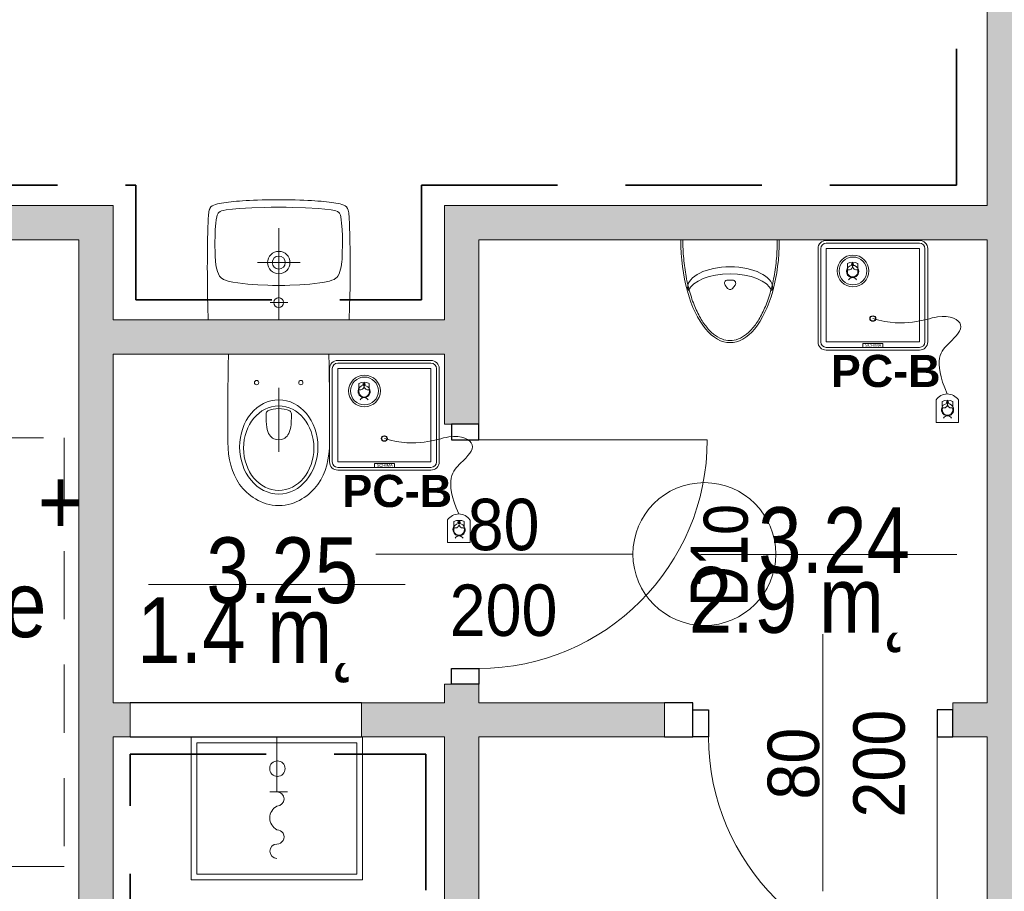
# Model space of a CAD drawing. Header units: centimetres. Extents: x -1737 to 22393, y -8842 to 3838.
# Tile 98 of 167: x -435 to -91, y 1964 to 2269. Entities that reach past the tile are written whole.
import ezdxf

# ---------------------------------------------------------------- set-up
doc = ezdxf.new("R2010")
doc.units = ezdxf.units.CM
doc.linetypes.add('Hidden', pattern=[71.4375, 47.625, -23.8125])
doc.linetypes.add('Ponad', pattern=[39.688, 23.813, -15.875])
for name, color, linetype, lineweight in [('A-ANNO-NOTE', 131, 'Continuous', 13), ('A-AREA-IDEN', 2, 'Continuous', 13), ('A-DETL', 90, 'Continuous', 9), ('A-DETL-GENF', 92, 'Continuous', 9), ('A-DETL-MEDM', 33, 'Continuous', 13), ('A-DOOR', 31, 'Continuous', 13), ('A-FLOR-OVHD', 1, 'Ponad', 9), ('A-WALL', 113, 'Continuous', 13), ('A-WALL-PATT', 111, 'Continuous', 13), ('P-SANR-FIXT', 6, 'Continuous', 9), ('PRZYW_Elementy_inst_przyw', 7, 'Continuous', 9)]:
    doc.layers.add(name, color=color, linetype=linetype, lineweight=lineweight)
doc.styles.add('adam', font='arialbd.ttf')
doc.styles.add('Arial', font='arial.ttf', dxfattribs={"width": 0.9, "height": 18})
doc.styles.add('Arial_1', font='arial.ttf', dxfattribs={"width": 0.7, "height": 20})
doc.styles.add('Arial_7', font='arial.ttf', dxfattribs={"width": 0.85, "height": 23})

# ---------------------------------------------------------------- blocks, each defined once
blk = doc.blocks.new('DRZWI 1S - automatyczna etykieta - Drzwi 80 _łazienkowe_-2252133-3_piętro I __3_90 m_ - stan projektowany')
at = {"layer": 'A-DETL-GENF'}
for p, q in [((-45.5, 3.5), (-40, 3.5)), ((-45.5, -6), (-45.5, 3.5)), ((-40, 3.5), (-40, -6)), ((40, 3.5), (45.5, 3.5)), ((40, -6), (40, 3.5)), ((45.5, 3.5), (45.5, -6)), ((-40, -6), (-45.5, -6)), ((45.5, -6), (40, -6))]:
    blk.add_line(p, q, dxfattribs=at)
at = {"layer": 'A-DETL-MEDM', "lineweight": 25}
for p, q in [((-45.5, -6), (-45.5, 3.5)), ((-45.5, 3.5), (-40, 3.5)), ((-40, 3.5), (-40, -6)), ((40, 3.5), (40, -6)), ((45.5, 3.5), (40, 3.5)), ((45.5, -6), (45.5, 3.5)), ((-40, -6), (-45.5, -6)), ((40, -6), (45.5, -6))]:
    blk.add_line(p, q, dxfattribs=at)
at = {"layer": 'A-DOOR'}
blk.add_line((40, -6), (40, -86), dxfattribs=at)
blk.add_arc((40, -6), 80, 180, 270, dxfattribs=at)
blk = doc.blocks.new('DRZWI 1S - automatyczna etykieta - Drzwi 80 _łazienkowe_-2398137-3_piętro I __3_90 m_ - stan projektowany')
at = {"layer": 'A-DETL-GENF'}
for p, q in [((-45.5, 3.5), (-40, 3.5)), ((-45.5, -6), (-45.5, 3.5)), ((-40, 3.5), (-40, -6)), ((40, 3.5), (45.5, 3.5)), ((40, -6), (40, 3.5)), ((45.5, 3.5), (45.5, -6)), ((-40, -6), (-45.5, -6)), ((45.5, -6), (40, -6))]:
    blk.add_line(p, q, dxfattribs=at)
at = {"layer": 'A-DETL-MEDM', "lineweight": 25}
for p, q in [((-45.5, -6), (-45.5, 3.5)), ((-45.5, 3.5), (-40, 3.5)), ((-40, 3.5), (-40, -6)), ((40, 3.5), (40, -6)), ((45.5, 3.5), (40, 3.5)), ((45.5, -6), (45.5, 3.5)), ((-40, -6), (-45.5, -6)), ((40, -6), (45.5, -6))]:
    blk.add_line(p, q, dxfattribs=at)
at = {"layer": 'A-DOOR'}
blk.add_line((40, -6), (40, -86), dxfattribs=at)
blk.add_arc((40, -6), 80, 180, 270, dxfattribs=at)
blk = doc.blocks.new('Miska ustępowa Nova Pro - Type 1-1223710-3_piętro I __3_90 m_ - stan projektowany')
at = {"layer": 'P-SANR-FIXT'}
for p, q in [((9.18, 58.63), (8.15, 58.36)), ((10.24, 58.83), (9.18, 58.63)), ((11.35, 58.95), (10.24, 58.83)), ((12.51, 59), (11.35, 58.95)), ((13.65, 58.95), (12.51, 59)), ((14.76, 58.83), (13.65, 58.95)), ((15.82, 58.63), (14.76, 58.83)), ((16.85, 58.36), (15.82, 58.63)), ((2.72, 55.62), (1.98, 55.03)), ((3.54, 56.19), (2.72, 55.62)), ((4.37, 56.71), (3.54, 56.19)), ((5.26, 57.2), (4.37, 56.71)), ((6.17, 57.64), (5.26, 57.2)), ((7.14, 58.04), (6.17, 57.64)), ((8.15, 58.36), (7.14, 58.04)), ((17.86, 58.04), (16.85, 58.36)), ((18.83, 57.64), (17.86, 58.04)), ((19.74, 57.2), (18.83, 57.64)), ((20.63, 56.71), (19.74, 57.2)), ((21.46, 56.19), (20.63, 56.71)), ((22.28, 55.62), (21.46, 56.19)), ((23.02, 55.03), (22.28, 55.62)), ((-0.04, 53.06), (-1.2, 51.63)), ((1.27, 54.39), (-0.04, 53.06)), ((1.98, 55.03), (1.27, 54.39)), ((23.73, 54.39), (23.02, 55.03)), ((25.04, 53.06), (23.73, 54.39)), ((26.2, 51.63), (25.04, 53.06)), ((-3.03, 48.44), (-3.74, 46.72)), ((-2.19, 50.07), (-3.03, 48.44)), ((-1.2, 51.63), (-2.19, 50.07)), ((27.19, 50.07), (26.2, 51.63)), ((28.03, 48.44), (27.19, 50.07)), ((28.74, 46.72), (28.03, 48.44)), ((-4.31, 44.89), (-4.73, 42.99)), ((-3.74, 46.72), (-4.31, 44.89)), ((29.31, 44.89), (28.74, 46.72)), ((29.75, 42.99), (29.31, 44.89)), ((-4.73, 42.99), (-5.05, 41.02)), ((30.05, 41.02), (29.75, 42.99)), ((-5.24, 38.97), (-5.32, 36.85)), ((-5.05, 41.02), (-5.24, 38.97)), ((12.5, 17.77), (12.5, 40.26)), ((30.24, 38.97), (30.05, 41.02)), ((30.32, 36.85), (30.24, 38.97)), ((-5.32, 36.85), (-5.32, 29.36)), ((9.26, 34.31), (9.6, 34.76)), ((9.6, 34.76), (9.97, 35.1)), ((9.97, 35.1), (10.37, 35.4)), ((10.37, 35.4), (10.79, 35.64)), ((10.79, 35.64), (11.21, 35.82)), ((11.21, 35.82), (11.62, 35.94)), ((11.62, 35.94), (12.51, 36.04)), ((12.51, 36.04), (13.38, 35.94)), ((13.38, 35.94), (13.8, 35.82)), ((13.8, 35.82), (14.24, 35.64)), ((14.24, 35.64), (14.63, 35.4)), ((14.63, 35.4), (15.03, 35.1)), ((15.03, 35.1), (15.4, 34.76)), ((15.4, 34.76), (15.74, 34.31)), ((30.32, 29.36), (30.32, 36.85)), ((8.2, 30.61), (8.32, 31.58)), ((8.32, 31.58), (8.47, 32.41)), ((8.47, 32.41), (8.69, 33.15)), ((8.69, 33.15), (8.96, 33.77)), ((8.96, 33.77), (9.26, 34.31)), ((15.74, 34.31), (16.04, 33.77)), ((16.04, 33.77), (16.31, 33.15)), ((16.31, 33.15), (16.53, 32.41)), ((16.53, 32.41), (16.71, 31.58)), ((16.71, 31.58), (16.83, 30.61)), ((-5.32, 29.36), (-5.29, 21.78)), ((8.05, 28.3), (8.1, 29.53)), ((8.05, 26.94), (8.05, 28.3)), ((8.1, 29.53), (8.2, 30.61)), ((16.83, 30.61), (16.9, 29.53)), ((16.9, 29.53), (16.95, 28.3)), ((16.95, 28.3), (16.95, 26.94)), ((30.29, 21.78), (30.32, 29.36)), ((8.1, 26.62), (8.05, 26.94)), ((8.22, 26.32), (8.1, 26.62)), ((8.42, 26.08), (8.22, 26.32)), ((8.67, 25.9), (8.42, 26.08)), ((9.6, 25.56), (8.67, 25.9)), ((10.56, 25.29), (9.6, 25.56)), ((11.53, 25.14), (10.56, 25.29)), ((12.51, 25.09), (11.53, 25.14)), ((13.47, 25.14), (12.51, 25.09)), ((14.44, 25.29), (13.47, 25.14)), ((15.4, 25.56), (14.44, 25.29)), ((16.34, 25.9), (15.4, 25.56)), ((16.58, 26.08), (16.34, 25.9)), ((16.78, 26.32), (16.58, 26.08)), ((16.93, 26.62), (16.78, 26.32)), ((16.95, 26.94), (16.93, 26.62)), ((-5.29, 21.78), (-5.24, 17.94)), ((30.27, 17.94), (30.29, 21.78)), ((-5.24, 17.94), (-5.2, 14.02)), ((30.22, 14.02), (30.27, 17.94)), ((-5.2, 14.02), (-5.15, 10.04)), ((30.15, 10.04), (30.22, 14.02)), ((-5.15, 10.04), (-5.05, 6)), ((30.05, 6), (30.15, 10.04))]:
    blk.add_line(p, q, dxfattribs=at)
for centre in [(4.76, 16), (20.24, 16)]:
    blk.add_circle(centre, 0.752, dxfattribs=at)
for centre, major_axis, ratio in [((12.5, 38.51), (0, 16.5), 0.830338), ((12.5, 38.92), (0, 14.8), 0.83084)]:
    blk.add_ellipse(centre, major_axis=major_axis, ratio=ratio, dxfattribs=at)
blk = doc.blocks.new('pisuar - Type 1-1215861-3_piętro I __3_90 m_ - stan projektowany')
at = {"layer": 'P-SANR-FIXT'}
for p, q in [((-2.42, 22.84), (-2.1, 23.79)), ((11.62, 23.02), (10.75, 21.85)), ((14.25, 21.85), (13.38, 23.02)), ((27.1, 23.79), (27.42, 22.84)), ((11.63, 20.1), (13.37, 20.1))]:
    blk.add_line(p, q, dxfattribs=at)
for centre, start, end in [((11.63, 21.2), 143.1177, 270), ((12.5, 22.36), 36.8823, 143.1177), ((13.37, 21.2), 270, 36.8823)]:
    blk.add_arc(centre, 1.09, start, end, dxfattribs=at)
for centre, major_axis, ratio, start_param, end_param in [((12.5, 6), (0, 36), 0.478823, 4.712389, 7.853982), ((12.5, 22.84), (14.92, 0), 0.492275, 3.141593, 6.283185), ((12.5, 25.29), (14.92, 0), 0.492275, 3.348063, 6.076813)]:
    blk.add_ellipse(centre, major_axis=major_axis, ratio=ratio, start_param=start_param, end_param=end_param, dxfattribs=at)
blk.add_open_spline([(29.04, 6), (29.04, 8.2), (28.84, 12.59), (27.98, 18.95), (26.57, 24.86), (24.67, 30.11), (22.35, 34.52), (19.71, 37.93), (16.87, 40.22), (13.96, 41.35), (11.04, 41.35), (8.13, 40.22), (5.29, 37.93), (2.65, 34.52), (0.33, 30.11), (-1.57, 24.86), (-2.98, 18.95), (-3.84, 12.59), (-4.04, 8.2), (-4.04, 6)], degree=3, dxfattribs=at)
blk = doc.blocks.new('zlew - Type 1-2252627-3_piętro I __3_90 m_ - stan projektowany')
at = {"layer": 'P-SANR-FIXT'}
for p, q in [((-17.5, -6), (-17.5, -56)), ((42.5, -56), (42.5, -6)), ((-15.5, -8), (-15.5, -54)), ((40.5, -8), (-15.5, -8)), ((40.5, -54), (40.5, -8)), ((-15.5, -54), (40.5, -54)), ((-17.5, -56), (42.5, -56))]:
    blk.add_line(p, q, dxfattribs=at)
blk.add_circle((12.66, -17.08), 2.7, dxfattribs=at)
blk = doc.blocks.new('zawór czerpalny ze złączką - zawór czerpalny ze złączką-828519-3_piętro I __3_90 m_ - stan projektowany')
at = {"layer": 'P-SANR-FIXT'}
for p, q in [((-19.18, 2.5), (-19.18, -3.71)), ((0, 0), (-19.18, 0))]:
    blk.add_line(p, q, dxfattribs=at)
for centre, radius, start, end in [((-39.97, 0), 2.5, 360, 180), ((-34.97, 0), 2.5, 180, 0), ((-28.33, -2.18), 4.68, 27.7893, 152.2107), ((-21.68, 0), 2.5, 180, 360)]:
    blk.add_arc(centre, radius, start, end, dxfattribs=at)
blk = doc.blocks.new('Umywalka koło Nova Pro - Pro 50-1205816-3_piętro I __3_90 m_ - stan projektowany')
at = {"layer": 'P-SANR-FIXT'}
for p, q in [((-11.6, 44.96), (-11.79, 44.38)), ((-11.71, 44.67), (-11.6, 44.96)), ((-11.6, 44.96), (-11.26, 45.47)), ((-11.26, 45.47), (-11.6, 44.96)), ((-11.26, 45.47), (-10.8, 45.84)), ((-10.8, 45.84), (-11.26, 45.47)), ((-10.8, 45.84), (-10.24, 46.11)), ((-10.24, 46.11), (-10.8, 45.84)), ((-10.24, 46.11), (-9.61, 46.32)), ((-9.61, 46.32), (-10.24, 46.11)), ((-9.61, 46.32), (-8.94, 46.51)), ((-8.94, 46.51), (-9.61, 46.32)), ((-8.94, 46.51), (-8.25, 46.64)), ((-8.25, 46.64), (-8.94, 46.51)), ((-8.25, 46.64), (-7.5, 46.8)), ((-7.5, 46.8), (-8.25, 46.64)), ((-7.5, 46.8), (-6.73, 46.91)), ((-6.73, 46.91), (-7.5, 46.8)), ((-6.73, 46.91), (-5.93, 47.04)), ((-5.93, 47.04), (-6.73, 46.91)), ((-5.93, 47.04), (-5.1, 47.15)), ((-5.1, 47.15), (-5.93, 47.04)), ((-5.1, 47.15), (-4.2, 47.25)), ((-4.2, 47.25), (-5.1, 47.15)), ((-4.2, 47.25), (-3.27, 47.36)), ((-3.27, 47.36), (-4.2, 47.25)), ((-3.64, 44.75), (-1.4, 44.94)), ((-3.27, 47.36), (-2.28, 47.44)), ((-2.28, 47.44), (-3.27, 47.36)), ((-2.28, 47.44), (-1.24, 47.52)), ((-1.24, 47.52), (-2.28, 47.44)), ((-1.4, 44.94), (3.1, 45.18)), ((-1.24, 47.52), (-0.15, 47.63)), ((-0.15, 47.63), (-1.24, 47.52)), ((-0.15, 47.63), (1.05, 47.71)), ((1.05, 47.71), (-0.15, 47.63)), ((1.05, 47.71), (2.3, 47.76)), ((2.3, 47.76), (1.05, 47.71)), ((2.3, 47.76), (3.66, 47.84)), ((3.66, 47.84), (2.3, 47.76)), ((3.1, 45.18), (7.6, 45.31)), ((3.66, 47.84), (5.12, 47.89)), ((5.12, 47.89), (3.66, 47.84)), ((5.12, 47.89), (6.72, 47.95)), ((6.72, 47.95), (5.12, 47.89)), ((6.72, 47.95), (8.45, 47.97)), ((8.45, 47.97), (6.72, 47.95)), ((7.6, 45.31), (9.86, 45.39)), ((8.45, 47.97), (10.4, 48)), ((10.4, 48), (8.45, 47.97)), ((9.86, 45.39), (11.04, 45.42)), ((10.4, 48), (14.63, 48)), ((14.63, 48), (10.4, 48)), ((11.04, 45.42), (11.7, 45.42)), ((11.7, 45.42), (12.5, 45.44)), ((12.5, 45.44), (13.3, 45.42)), ((13.3, 45.42), (13.99, 45.42)), ((13.99, 45.42), (15.14, 45.39)), ((14.63, 48), (16.55, 47.97)), ((16.55, 47.97), (14.63, 48)), ((15.14, 45.39), (17.4, 45.31)), ((16.55, 47.97), (18.31, 47.95)), ((18.31, 47.95), (16.55, 47.97)), ((17.4, 45.31), (21.9, 45.18)), ((18.31, 47.95), (19.88, 47.89)), ((19.88, 47.89), (18.31, 47.95)), ((19.88, 47.89), (21.34, 47.84)), ((21.34, 47.84), (19.88, 47.89)), ((21.34, 47.84), (22.7, 47.76)), ((22.7, 47.76), (21.34, 47.84)), ((21.9, 45.18), (26.4, 44.94)), ((22.7, 47.76), (23.98, 47.71)), ((23.98, 47.71), (22.7, 47.76)), ((23.98, 47.71), (25.15, 47.63)), ((25.15, 47.63), (23.98, 47.71)), ((25.15, 47.63), (26.24, 47.52)), ((26.24, 47.52), (25.15, 47.63)), ((26.24, 47.52), (27.31, 47.44)), ((27.31, 47.44), (26.24, 47.52)), ((26.4, 44.94), (28.64, 44.75)), ((27.31, 47.44), (28.29, 47.36)), ((28.29, 47.36), (27.31, 47.44)), ((28.29, 47.36), (29.23, 47.25)), ((29.23, 47.25), (28.29, 47.36)), ((29.23, 47.25), (30.1, 47.15)), ((30.1, 47.15), (29.23, 47.25)), ((30.1, 47.15), (30.93, 47.04)), ((30.93, 47.04), (30.1, 47.15)), ((30.93, 47.04), (31.76, 46.91)), ((31.76, 46.91), (30.93, 47.04)), ((31.76, 46.91), (32.5, 46.8)), ((32.5, 46.8), (31.76, 46.91)), ((32.5, 46.8), (33.25, 46.64)), ((33.25, 46.64), (32.5, 46.8)), ((33.25, 46.64), (33.97, 46.51)), ((33.97, 46.51), (33.25, 46.64)), ((33.97, 46.51), (34.63, 46.32)), ((34.63, 46.32), (33.97, 46.51)), ((34.63, 46.32), (35.24, 46.11)), ((35.24, 46.11), (34.63, 46.32)), ((35.24, 46.11), (35.8, 45.84)), ((35.8, 45.84), (35.24, 46.11)), ((35.8, 45.84), (36.28, 45.47)), ((36.28, 45.47), (35.8, 45.84)), ((36.28, 45.47), (36.6, 44.96)), ((36.6, 44.96), (36.28, 45.47)), ((36.6, 44.96), (36.82, 44.38)), ((-12.19, 40.94), (-12.16, 41.58)), ((-12.16, 41.58), (-12.14, 42.22)), ((-12.14, 42.22), (-12.08, 42.81)), ((-12.08, 42.81), (-12, 43.37)), ((-12, 43.37), (-11.92, 43.87)), ((-11.92, 43.87), (-11.82, 44.38)), ((-11.82, 44.38), (-11.71, 44.67)), ((-9.39, 40.94), (-9.21, 42.03)), ((-9.21, 42.03), (-9.05, 42.59)), ((-9.05, 42.59), (-8.86, 43.1)), ((-8.86, 43.1), (-8.7, 43.34)), ((-8.7, 43.34), (-8.51, 43.55)), ((-8.51, 43.55), (-8.03, 43.85)), ((-8.03, 43.85), (-7.53, 44.06)), ((-7.53, 44.06), (-6.97, 44.22)), ((-6.97, 44.22), (-5.88, 44.43)), ((-5.88, 44.43), (-3.64, 44.75)), ((28.64, 44.75), (30.88, 44.43)), ((30.88, 44.43), (31.97, 44.22)), ((31.97, 44.22), (32.53, 44.06)), ((32.53, 44.06), (33.06, 43.85)), ((33.06, 43.85), (33.54, 43.55)), ((33.54, 43.55), (33.73, 43.34)), ((33.73, 43.34), (33.86, 43.1)), ((33.86, 43.1), (34.07, 42.59)), ((34.07, 42.59), (34.21, 42.03)), ((34.21, 42.03), (34.39, 40.94)), ((36.82, 44.38), (36.92, 43.87)), ((36.92, 43.87), (37.03, 43.37)), ((37.03, 43.37), (37.08, 42.81)), ((37.08, 42.81), (37.14, 42.22)), ((37.14, 42.22), (37.16, 41.58)), ((37.16, 41.58), (37.19, 40.94)), ((-12.32, 37.43), (-12.3, 38.17)), ((-12.3, 38.17), (-12.27, 38.89)), ((-12.27, 38.89), (-12.24, 39.61)), ((-12.24, 39.61), (-12.22, 40.28)), ((-12.22, 40.28), (-12.19, 40.94)), ((-9.71, 37.56), (-9.53, 39.82)), ((-9.53, 39.82), (-9.39, 40.94)), ((12.5, 6), (12.5, 38)), ((34.39, 40.94), (34.53, 39.82)), ((34.53, 39.82), (34.71, 37.56)), ((37.19, 40.94), (37.22, 40.28)), ((37.22, 40.28), (37.24, 39.61)), ((37.24, 39.61), (37.27, 38.89)), ((37.27, 38.89), (37.3, 38.17)), ((37.3, 38.17), (37.32, 37.43)), ((-12.4, 33.88), (-12.38, 35.06)), ((-12.38, 35.06), (-12.35, 35.88)), ((-12.35, 36.65), (-12.32, 37.43)), ((-12.35, 35.88), (-12.35, 36.65)), ((-9.84, 33.06), (-9.79, 35.32)), ((-9.79, 35.32), (-9.71, 37.56)), ((34.71, 37.56), (34.82, 35.32)), ((34.82, 35.32), (34.84, 33.06)), ((37.32, 37.43), (37.35, 36.65)), ((37.35, 36.65), (37.35, 35.88)), ((37.35, 35.88), (37.38, 35.06)), ((37.38, 35.06), (37.4, 33.88)), ((-12.46, 30.5), (-12.43, 31.46)), ((-12.43, 32.39), (-12.4, 33.3)), ((-12.43, 31.46), (-12.43, 32.39)), ((-12.4, 33.3), (-12.4, 33.88)), ((-9.76, 28.56), (-9.84, 33.06)), ((34.84, 33.06), (34.76, 28.56)), ((37.4, 33.88), (37.43, 33.3)), ((37.43, 33.3), (37.43, 32.39)), ((37.43, 32.39), (37.46, 31.46)), ((37.46, 31.46), (37.46, 30.5)), ((-12.48, 27.81), (-12.46, 29.49)), ((-12.48, 26.13), (-12.48, 27.81)), ((-12.46, 29.49), (-12.46, 30.5)), ((-9.74, 27.87), (-9.76, 28.56)), ((-9.71, 27.55), (-9.74, 27.87)), ((34.74, 27.87), (34.71, 27.55)), ((34.76, 28.56), (34.74, 27.87)), ((37.46, 30.5), (37.48, 29.49)), ((37.48, 29.49), (37.48, 27.81)), ((37.48, 27.81), (37.51, 26.13)), ((-12.51, 24.3), (-12.48, 26.13)), ((-12.48, 22.27), (-12.51, 24.3)), ((-9.69, 27.15), (-9.71, 27.55)), ((-9.61, 26.27), (-9.69, 27.15)), ((-9.37, 24.54), (-9.61, 26.27)), ((-8.91, 22.86), (-9.37, 24.54)), ((20.01, 26), (5.01, 26)), ((34.37, 24.54), (33.91, 22.86)), ((34.63, 26.27), (34.37, 24.54)), ((34.69, 27.15), (34.63, 26.27)), ((34.71, 27.55), (34.69, 27.15)), ((37.51, 26.13), (37.51, 22.27)), ((-12.48, 19.98), (-12.48, 22.27)), ((-8.62, 22.03), (-8.91, 22.86)), ((-8.19, 21.26), (-8.62, 22.03)), ((-7.93, 20.91), (-8.19, 21.26)), ((-7.61, 20.62), (-7.93, 20.91)), ((32.93, 20.91), (32.61, 20.62)), ((33.19, 21.26), (32.93, 20.91)), ((33.62, 22.03), (33.19, 21.26)), ((33.91, 22.86), (33.62, 22.03)), ((37.51, 22.27), (37.48, 19.98)), ((-12.45, 17.35), (-12.48, 19.98)), ((-12.4, 14.28), (-12.45, 17.35)), ((-6.89, 20.14), (-7.61, 20.62)), ((-6.09, 19.8), (-6.89, 20.14)), ((-5.24, 19.53), (-6.09, 19.8)), ((-3.53, 19.16), (-5.24, 19.53)), ((-1.83, 18.89), (-3.53, 19.16)), ((1.66, 18.49), (-1.83, 18.89)), ((5.15, 18.2), (1.66, 18.49)), ((8.64, 18.06), (5.15, 18.2)), ((10.37, 18.01), (8.64, 18.06)), ((14.63, 18.01), (10.37, 18.01)), ((16.36, 18.06), (14.63, 18.01)), ((19.88, 18.2), (16.36, 18.06)), ((23.34, 18.49), (19.88, 18.2)), ((26.83, 18.89), (23.34, 18.49)), ((28.56, 19.16), (26.83, 18.89)), ((30.26, 19.53), (28.56, 19.16)), ((31.09, 19.8), (30.26, 19.53)), ((31.89, 20.14), (31.09, 19.8)), ((32.61, 20.62), (31.89, 20.14)), ((37.45, 17.35), (37.4, 14.28)), ((37.48, 19.98), (37.45, 17.35)), ((-12.32, 10.58), (-12.4, 14.28)), ((37.4, 14.28), (37.32, 10.58)), ((-12.19, 6), (-12.32, 10.58)), ((15.72, 12.02), (9.46, 12.02)), ((37.32, 10.58), (37.19, 6))]:
    blk.add_line(p, q, dxfattribs=at)
for centre, radius in [((12.51, 26), 3.92), ((12.51, 26), 2.28), ((12.5, 12.02), 1.72)]:
    blk.add_circle(centre, radius, dxfattribs=at)
blk = doc.blocks.new('METKA_POMIESZCZENIA2 - Krótka - bez ramki 2-2396683-3_piętro I __3_90 m_ - stan projektowany')
at = {"layer": 'A-AREA-IDEN'}
blk.add_line((0.0976, 0), (-0.8, 0), dxfattribs=at)
blk = doc.blocks.new('Ikona')
at = {"layer": 'PRZYW_Elementy_inst_przyw'}
h = blk.add_hatch(color=1, dxfattribs=at)
h.dxf.hatch_style = 1
h.paths.add_polyline_path([(-1065.97, 3801.31), (-1066.17, 3801.31), (-1066.17, 3801.08), (-1065.97, 3801.08)])
h.paths.add_polyline_path([(-1065.97, 3801.08), (-1066.17, 3801.08), (-1066.17, 3800.87), (-1065.97, 3800.87)])
h.paths.add_polyline_path([(-1065.74, 3801.08), (-1065.97, 3801.08), (-1065.97, 3800.87), (-1065.74, 3800.87)])
h.paths.add_polyline_path([(-1066.17, 3801.08), (-1066.41, 3801.08), (-1066.41, 3800.87), (-1066.17, 3800.87)])
h.paths.add_polyline_path([(-1065.97, 3800.87), (-1066.17, 3800.87), (-1066.17, 3800.64), (-1065.97, 3800.64)])
at = {"layer": 'PRZYW_Elementy_inst_przyw', "color": 1}
for p, q in [((-1067.65, 3799.71), (-1067.65, 3801.21)), ((-1064.49, 3799.71), (-1064.49, 3801.21))]:
    blk.add_line(p, q, dxfattribs=at)
for points in [[(-1065.74, 3801.08), (-1065.74, 3800.87), (-1066.41, 3800.87), (-1066.41, 3801.08)], [(-1066.17, 3801.31), (-1065.97, 3801.31), (-1065.97, 3800.64), (-1066.17, 3800.64)]]:
    blk.add_lwpolyline(points, close=True, dxfattribs=at)
for centre, radius, start, end in [((-1066.07, 3798.74), 1.85, 31.7978, 276.8309), ((-1066.06, 3798.68), 1.6, 156.7793, 23.2207), ((-1066.07, 3798.03), 3.55, 63.5398, 116.4602), ((-1066.07, 3798.72), 1.65, 89.6447, 89.8927), ((-1066.08, 3798.74), 1.86, 277.2029, 31.4258), ((-1066.07, 3795.45), 1.43, 32.8175, 147.1825)]:
    blk.add_arc(centre, radius, start, end, dxfattribs=at)
at = {"layer": 'PRZYW_Elementy_inst_przyw', "color": 1, "lineweight": 5}
for centre, start, end in [((-1067.2, 3800.4), 253.1892, 358.3615), ((-1064.92, 3800.4), 181.6385, 286.8108)]:
    blk.add_arc(centre, 1.14, start, end, dxfattribs=at)
blk = doc.blocks.new('PC-B')
at = {"layer": 'PRZYW_Elementy_inst_przyw'}
for p, q in [((16.32, 0), (-16.32, 0)), ((-19.2, -2.88), (-19.2, -35.52)), ((-18.24, -2.88), (-18.24, -35.52)), ((-16.32, -0.96), (16.32, -0.96)), ((18.24, -2.88), (18.24, -35.52)), ((19.2, -35.52), (19.2, -2.88)), ((-16.32, -37.44), (16.32, -37.44)), ((-16.32, -38.4), (16.32, -38.4))]:
    blk.add_line(p, q, dxfattribs=at)
at = {"layer": 'PRZYW_Elementy_inst_przyw', "color": 7}
blk.add_lwpolyline([(-16.32, -2.88), (16.32, -2.88), (16.32, -35.52), (-16.32, -35.52)], close=True, dxfattribs=at)
at = {"layer": 'PRZYW_Elementy_inst_przyw', "color": 0}
blk.add_lwpolyline([(-3.49, -36.08), (3.49, -36.08), (3.49, -37.44), (-3.49, -37.44)], close=True, dxfattribs=at)
at = {"layer": 'PRZYW_Elementy_inst_przyw', "color": 0, "lineweight": 5, "ltscale": 0.4}
blk.add_lwpolyline([(29.98, -55.8), (29.98, -63.78), (22.13, -63.78), (22.13, -55.8)], dxfattribs=at)
at = {"layer": 'PRZYW_Elementy_inst_przyw', "lineweight": 5}
for radius in [5.55, 4.87]:
    blk.add_circle((-6.96, -10.7), radius, dxfattribs=at)
at = {"layer": 'PRZYW_Elementy_inst_przyw', "linetype": 'Continuous', "lineweight": -3, "ltscale": 0.4}
blk.add_circle((0, -27.36), 0.96, dxfattribs=at)
at = {"layer": 'PRZYW_Elementy_inst_przyw'}
for centre, radius, start, end in [((-16.32, -2.88), 2.88, 90, 180), ((16.32, -2.88), 2.88, 0, 90), ((-16.32, -2.88), 1.92, 90, 180), ((16.32, -2.88), 1.92, 0, 90), ((-16.32, -35.52), 2.88, 180, 270), ((-16.32, -35.52), 1.92, 180, 270), ((16.32, -35.52), 2.88, 270, 0), ((16.32, -35.52), 1.92, 270, 0)]:
    blk.add_arc(centre, radius, start, end, dxfattribs=at)
at = {"layer": 'PRZYW_Elementy_inst_przyw', "color": 0, "lineweight": 5, "ltscale": 0.4}
blk.add_arc((26.05, -58.49), 4.75, 34.3565, 145.6435, dxfattribs=at)
at = {"layer": 'PRZYW_Elementy_inst_przyw', "color": 0, "linetype": 'Continuous', "lineweight": 5, "ltscale": 0.4}
blk.add_open_spline([(0, -27.36), (11.69, -30.77), (24.21, -24.31), (33.16, -29.41), (27.42, -35.44), (20.7, -41.6), (26.05, -53.73)], degree=3, dxfattribs=at)
at = {"layer": 'PRZYW_Elementy_inst_przyw', "lineweight": 5, "xscale": 1.155937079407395, "yscale": 1.155937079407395, "zscale": 1.155937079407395}
for p in [(1225.21, -4402), (1258.45, -4450.36)]:
    blk.add_blockref('Ikona', p, dxfattribs=at)
at = {"layer": 'PRZYW_Elementy_inst_przyw', "color": 0, "insert": (-2.71, -36.19), "char_height": 1.056, "attachment_point": 1}
blk.add_mtext_dynamic_manual_height_columns('SCHIMA', width=11.8192, gutter_width=12.5, heights=[0], dxfattribs=at)
at = {"layer": 'PRZYW_Elementy_inst_przyw', "color": 7, "linetype": 'Continuous', "lineweight": -3, "style": 'adam'}
blk.add_attdef('NAZWA', (-14.71, -51.32), '', height=11.25, dxfattribs=at)

msp = doc.modelspace()

# ---------------------------------------------------------------- hatches: boundary and pattern name
at = {"layer": 'A-WALL-PATT', "lineweight": 5}
msp.add_hatch(color=254, dxfattribs=at).paths.add_polyline_path([(-96.62, 1845.33), (-84.62, 1845.33), (-84.62, 2793.33), (-96.62, 2793.33), (-96.62, 1922.92)], flags=0)
at = {"layer": 'A-WALL-PATT'}
for points in [[(-414.62, 2192.33), (-402.62, 2192.33), (-402.62, 2204.33), (-620.62, 2204.33), (-620.62, 2192.33), (-544.17, 2192.33)], [(-286.62, 2192.33), (-96.62, 2192.33), (-96.62, 2204.33), (-286.62, 2204.33)], [(-414.62, 1845.33), (-402.62, 1845.33), (-402.62, 2192.33), (-414.62, 2192.33), (-414.62, 1922.92)], [(-402.62, 2152.33), (-286.62, 2152.33), (-286.62, 2164.33), (-402.62, 2164.33), (-402.62, 2157.77)]]:
    msp.add_hatch(color=9, dxfattribs=at).paths.add_polyline_path(points, flags=0)
h = msp.add_hatch(color=9, dxfattribs=at)
h.paths.add_polyline_path([(-274.62, 1845.33), (-274.62, 2018.33), (-286.62, 2018.33), (-286.62, 1845.33)], flags=0)
h.paths.add_polyline_path([(-274.62, 2030.33), (-274.62, 2036.83), (-286.62, 2036.83), (-286.62, 2030.33)], flags=0)
h.paths.add_polyline_path([(-286.62, 2127.83), (-274.62, 2127.83), (-274.62, 2192.33), (-286.62, 2192.33), (-286.62, 2152.33)], flags=0)
h = msp.add_hatch(color=9, dxfattribs=at)
h.paths.add_polyline_path([(-274.62, 2018.33), (-209.62, 2018.33), (-209.62, 2030.33), (-315.62, 2030.33), (-315.62, 2018.33), (-286.62, 2018.33)], flags=0)
h.paths.add_polyline_path([(-396.62, 2018.33), (-396.62, 2030.33), (-402.62, 2030.33), (-402.62, 2018.33)], flags=0)
h.paths.add_polyline_path([(-96.62, 2018.33), (-96.62, 2030.33), (-108.62, 2030.33), (-108.62, 2018.33)], flags=0)
h.paths.add_polyline_path([(-84.62, 2018.33), (67.88, 2018.33), (67.88, 2030.33), (-84.62, 2030.33), (-84.62, 2018.98)], flags=0)
h.paths.add_polyline_path([(158.88, 2018.33), (173.38, 2018.33), (173.38, 2030.33), (158.88, 2030.33), (158.88, 2020.83)], flags=0)

# ---------------------------------------------------------------- linework, layer by layer
at = {"layer": 'A-ANNO-NOTE'}
for p, q in [((-310.62, 2082.33), (-220.62, 2082.33)), ((-310.62, 2082.33), (-220.62, 2082.33)), ((-154.12, 2054.33), (-154.12, 1964.33)), ((-154.12, 2054.33), (-154.12, 1964.33))]:
    msp.add_line(p, q, dxfattribs=at)
msp.add_circle((-195.62, 2082.33), 25, dxfattribs=at)
at = {"layer": 'A-DETL', "linetype": 'Hidden', "lineweight": 35}
for p, q in [((-107.32, 2211.46), (-107.32, 2808.33)), ((-612.62, 2211.46), (-394.62, 2211.46)), ((-394.62, 2211.46), (-394.62, 2171.33)), ((-294.62, 2211.46), (-294.62, 2171.33)), ((-294.62, 2211.46), (-107.32, 2211.46)), ((-394.62, 2171.33), (-294.62, 2171.33)), ((-396.62, 2012.33), (-293.11, 2012.33)), ((-396.62, 1851.33), (-396.62, 2012.33)), ((-293.11, 2012.33), (-293.11, 1851.33))]:
    msp.add_line(p, q, dxfattribs=at)
at = {"layer": 'A-FLOR-OVHD'}
for p, q in [((-569.79, 2123.01), (-419.79, 2123.01)), ((-419.79, 2123.01), (-419.79, 1973.01)), ((-419.79, 1973.01), (-569.79, 1973.01))]:
    msp.add_line(p, q, dxfattribs=at)
at = {"layer": 'A-WALL', "lineweight": 9}
for p, q in [((-96.62, 2204.33), (-96.62, 2816.33)), ((-402.62, 2204.33), (-620.62, 2204.33)), ((-402.62, 2164.33), (-402.62, 2204.33)), ((-96.62, 2204.33), (-286.62, 2204.33)), ((-286.62, 2204.33), (-286.62, 2164.33)), ((-620.62, 2192.33), (-414.62, 2192.33)), ((-414.62, 2192.33), (-414.62, 1845.33)), ((-274.62, 2192.33), (-96.62, 2192.33)), ((-274.62, 2127.83), (-274.62, 2192.33)), ((-96.62, 2030.33), (-96.62, 2192.33)), ((-286.62, 2164.33), (-402.62, 2164.33)), ((-402.62, 2030.33), (-402.62, 2152.33)), ((-402.62, 2152.33), (-286.62, 2152.33)), ((-286.62, 2152.33), (-286.62, 2127.83)), ((-286.62, 2127.83), (-284.12, 2127.83)), ((-286.62, 2036.83), (-286.62, 2030.33)), ((-284.12, 2036.83), (-286.62, 2036.83)), ((-274.62, 2030.33), (-274.62, 2036.83)), ((-396.62, 2030.33), (-402.62, 2030.33)), ((-286.62, 2030.33), (-315.62, 2030.33)), ((-209.62, 2030.33), (-274.62, 2030.33)), ((-96.62, 2030.33), (-108.62, 2030.33)), ((-108.62, 2030.33), (-108.62, 2027.83)), ((-402.62, 2018.33), (-396.62, 2018.33)), ((-402.62, 1845.33), (-402.62, 2018.33)), ((-315.62, 2018.33), (-286.62, 2018.33)), ((-286.62, 2018.33), (-286.62, 1845.33)), ((-274.62, 2018.33), (-209.62, 2018.33)), ((-274.62, 1845.33), (-274.62, 2018.33)), ((-108.62, 2018.33), (-96.62, 2018.33)), ((-96.62, 1845.33), (-96.62, 2018.33))]:
    msp.add_line(p, q, dxfattribs=at)
at = {"layer": 'A-WALL'}
for p, q in [((-396.62, 2018.33), (-396.62, 2030.33)), ((-315.62, 2030.33), (-315.62, 2018.33)), ((-209.62, 2018.33), (-209.62, 2030.33))]:
    msp.add_line(p, q, dxfattribs=at)
at = {"layer": 'A-WALL', "color": 250, "lineweight": 25}
for p, q in [((-315.62, 2030.33), (-396.62, 2030.33)), ((-199.62, 2030.33), (-209.62, 2030.33)), ((-199.62, 2027.83), (-199.62, 2030.33)), ((-396.62, 2018.33), (-315.62, 2018.33)), ((-209.62, 2018.33), (-199.62, 2018.33))]:
    msp.add_line(p, q, dxfattribs=at)

# ---------------------------------------------------------------- block references
at = {"layer": 'A-AREA-IDEN', "xscale": 99.99999999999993, "yscale": 99.99999999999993, "zscale": 99.99999999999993}
for p in [(-117.01, 2082.19), (-310.16, 2071.63)]:
    msp.add_blockref('METKA_POMIESZCZENIA2 - Krótka - bez ramki 2-2396683-3_piętro I __3_90 m_ - stan projektowany', p, dxfattribs=at)
at = {"layer": 'A-DOOR', "rotation": 90.00000000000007}
msp.add_blockref('DRZWI 1S - automatyczna etykieta - Drzwi 80 _łazienkowe_-2398137-3_piętro I __3_90 m_ - stan projektowany', (-280.62, 2082.33), dxfattribs=at)
at = {"layer": 'A-DOOR'}
msp.add_blockref('DRZWI 1S - automatyczna etykieta - Drzwi 80 _łazienkowe_-2252133-3_piętro I __3_90 m_ - stan projektowany', (-154.12, 2024.33), dxfattribs=at)
at = {"layer": 'P-SANR-FIXT'}
for name, p in [('Umywalka koło Nova Pro - Pro 50-1205816-3_piętro I __3_90 m_ - stan projektowany', (-357.12, 2158.33)), ('zlew - Type 1-2252627-3_piętro I __3_90 m_ - stan projektowany', (-357.75, 2024.33))]:
    msp.add_blockref(name, p, dxfattribs=at)
for name, p, rotation in [('pisuar - Type 1-1215861-3_piętro I __3_90 m_ - stan projektowany', (-174.12, 2198.33), 180), ('Miska ustępowa Nova Pro - Type 1-1223710-3_piętro I __3_90 m_ - stan projektowany', (-332.12, 2158.33), 180), ('zawór czerpalny ze złączką - zawór czerpalny ze złączką-828519-3_piętro I __3_90 m_ - stan projektowany', (-345.25, 2018.33), 89.99999999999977)]:
    msp.add_blockref(name, p, dxfattribs=dict(at, rotation=rotation))
at = {"layer": 'PRZYW_Elementy_inst_przyw', "linetype": 'Hidden', "lineweight": 5}
for p in [(-136.64, 2192.11), (-307.64, 2150.11)]:
    msp.add_blockref('PC-B', p, dxfattribs=at).add_auto_attribs({'NAZWA': 'PC-B'})

# ---------------------------------------------------------------- texts
at = {"layer": 'A-ANNO-NOTE', "lineweight": 211, "attachment_point": 5, "rotation": 90, "line_spacing_factor": 0.936439}
for s, insert, char_height, width, style in [('\\pxqc,t4.445,8.89,13.335,17.78,22.225,26.67,31.115,35.56,40.005,44.45,48.895,53.34,57.785,62.23,66.675,71.12,75.565,80.01,84.455,88.9,93.345,97.79,102.235,106.68,111.125,115.57,120.015,124.46,128.905,133.35,137.795,142.24;{D1o}', (-190.33, 2081.93), 20, 37.03, 'Arial_1'), ('\\pxqc,t6.35,12.7,19.05,25.4,31.75,38.1,44.45,50.8,57.15,63.5,69.85,76.2,82.55,88.9,95.25,101.6,107.95,114.3,120.65,127,133.35,139.7,146.05,152.4,158.75,165.1,171.45,177.8,184.15,190.5,196.85,203.2;{200}', (-134.36, 2009), 18, 38.07, 'Arial'), ('\\pxqc,t6.35,12.7,19.05,25.4,31.75,38.1,44.45,50.8,57.15,63.5,69.85,76.2,82.55,88.9,95.25,101.6,107.95,114.3,120.65,127,133.35,139.7,146.05,152.4,158.75,165.1,171.45,177.8,184.15,190.5,196.85,203.2;{80}', (-164.36, 2009), 18, 25.65, 'Arial')]:
    msp.add_mtext(s, dxfattribs=dict(at, insert=insert, char_height=char_height, width=width, style=style))
at = {"layer": 'A-ANNO-NOTE', "lineweight": 211, "char_height": 18, "attachment_point": 5, "line_spacing_factor": 0.936439, "style": 'Arial'}
for s, insert, width in [('\\pxqc,t6.35,12.7,19.05,25.4,31.75,38.1,44.45,50.8,57.15,63.5,69.85,76.2,82.55,88.9,95.25,101.6,107.95,114.3,120.65,127,133.35,139.7,146.05,152.4,158.75,165.1,171.45,177.8,184.15,190.5,196.85,203.2;{80}', (-265.93, 2092.56), 25.65), ('\\pxqc,t6.35,12.7,19.05,25.4,31.75,38.1,44.45,50.8,57.15,63.5,69.85,76.2,82.55,88.9,95.25,101.6,107.95,114.3,120.65,127,133.35,139.7,146.05,152.4,158.75,165.1,171.45,177.8,184.15,190.5,196.85,203.2;{200}', (-265.93, 2062.56), 38.07), ('\\pxqc,t6.35,12.7,19.05,25.4,31.75,38.1,44.45,50.8,57.15,63.5,69.85,76.2,82.55,88.9,95.25,101.6,107.95,114.3,120.65,127,133.35,139.7,146.05,152.4,158.75,165.1,171.45,177.8,184.15,190.5,196.85,203.2;{200}', (-265.93, 2062.56), 38.07)]:
    msp.add_mtext(s, dxfattribs=dict(at, insert=insert, width=width))
at = {"layer": 'A-AREA-IDEN', "color": 0, "char_height": 23, "line_spacing_factor": 0.936439, "style": 'Arial_7'}
for s, insert, width, attachment_point in [('\\pxt3.69565,7.3913,11.08696,14.78261,18.47826,22.17391,25.86957,29.56522,33.26087,36.95652,40.65217,44.34783,48.04348,51.73913,55.43478,59.13043,62.82609,66.52174,70.21739,73.91304,77.6087,81.30435,85,88.69565,92.3913,96.08696,99.78261,103.47826,107.17391,110.86957,114.56522,118.26087;{WC NP +\\Pdamskie}', (-527.6, 2052.93), 115.26, 7), ('\\pxqr,t3.69565,7.3913,11.08696,14.78261,18.47826,22.17391,25.86957,29.56522,33.26087,36.95652,40.65217,44.34783,48.04348,51.73913,55.43478,59.13043,62.82609,66.52174,70.21739,73.91304,77.6087,81.30435,85,88.69565,92.3913,96.08696,99.78261,103.47826,107.17391,110.86957,114.56522,118.26087;{3.24}', (-123.66, 2075.41), 52.87, 9), ('\\pxqr,t3.69565,7.3913,11.08696,14.78261,18.47826,22.17391,25.86957,29.56522,33.26087,36.95652,40.65217,44.34783,48.04348,51.73913,55.43478,59.13043,62.82609,66.52174,70.21739,73.91304,77.6087,81.30435,85,88.69565,92.3913,96.08696,99.78261,103.47826,107.17391,110.86957,114.56522,118.26087;{3.25}', (-316.82, 2064.85), 52.87, 9), ('\\pt84.99995,169.9999,255.00008,340.00003,424.99998,509.99993,595.00011,680.00006,765.00001,849.99996,934.99991,1020.00009,1105.00004,1189.99999,1274.99994,1359.99989,1445.00007,1530.00002,1614.99997,1699.99992,1785.0001,1870.00005,1955,2039.99995,2124.9999,2210.00008,2295.00003,2379.99998,2464.99993,2550.00011,2635.00006,2720.00001;2.9 m˛', (-123.66, 2077.8), 76.5, 3), ('\\pt84.99995,169.9999,255.00008,340.00003,424.99998,509.99993,595.00011,680.00006,765.00001,849.99996,934.99991,1020.00009,1105.00004,1189.99999,1274.99994,1359.99989,1445.00007,1530.00002,1614.99997,1699.99992,1785.0001,1870.00005,1955,2039.99995,2124.9999,2210.00008,2295.00003,2379.99998,2464.99993,2550.00011,2635.00006,2720.00001;1.4 m˛', (-316.82, 2067.24), 76.5, 3)]:
    msp.add_mtext(s, dxfattribs=dict(at, insert=insert, width=width, attachment_point=attachment_point))

doc.saveas('drawing.dxf')
